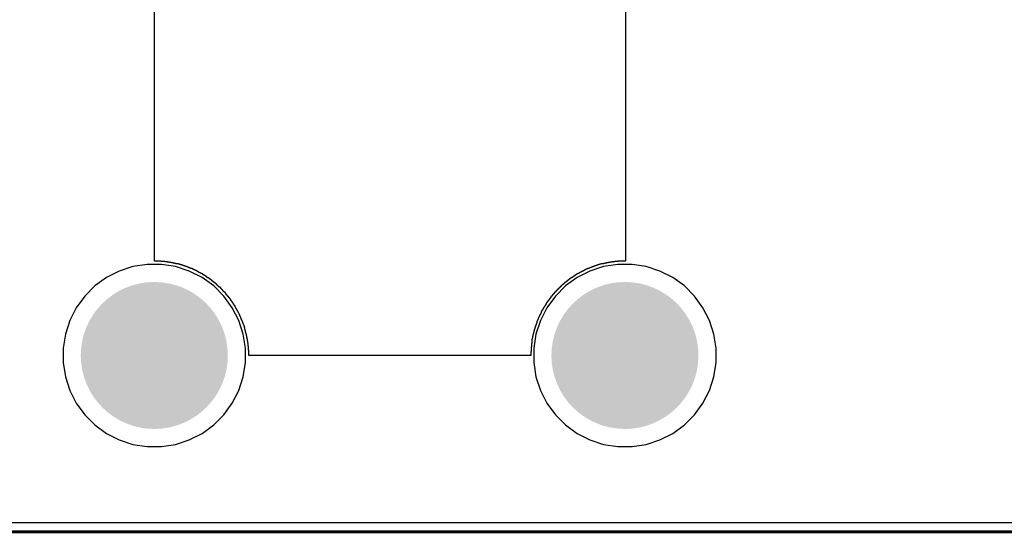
# Model space of a CAD drawing. Header units: inches. Extents: x 0 to 140, y 0 to 140.
# Tile 2 of 42: x 33 to 67, y 0 to 17. Entities that reach past the tile are written whole.
import ezdxf

# ---------------------------------------------------------------- set-up
doc = ezdxf.new("R2010")
doc.units = ezdxf.units.IN
for name, color, linetype in [('Board', 56, 'Continuous'), ('BOTTOM', 5, 'Continuous'), ('Bottom Solder', 6, 'Continuous'), ('Pad Holes', 156, 'Continuous'), ('TOP', 1, 'Continuous'), ('Top Solder', 216, 'Continuous')]:
    doc.layers.add(name, color=color, linetype=linetype)

msp = doc.modelspace()

# ---------------------------------------------------------------- hatches: boundary and pattern name
at = {"layer": 'BOTTOM'}
h = msp.add_hatch(color=5, dxfattribs=at)
edge = h.paths.add_edge_path()
edge.add_arc((38, 6), 1.5, 0, 360)
h = msp.add_hatch(color=5, dxfattribs=at)
edge = h.paths.add_edge_path()
edge.add_arc((54, 6), 1.5, 0, 360)
at = {"layer": 'Bottom Solder'}
h = msp.add_hatch(color=6, dxfattribs=at)
edge = h.paths.add_edge_path()
edge.add_arc((38, 6), 2.5, 0, 360)
h = msp.add_hatch(color=6, dxfattribs=at)
edge = h.paths.add_edge_path()
edge.add_arc((54, 6), 2.5, 0, 360)
at = {"layer": 'Pad Holes'}
h = msp.add_hatch(color=7, dxfattribs=at)
edge = h.paths.add_edge_path()
edge.add_arc((38, 6), 1.75, 0, 360)
h = msp.add_hatch(color=7, dxfattribs=at)
edge = h.paths.add_edge_path()
edge.add_arc((54, 6), 1.75, 0, 360)
at = {"layer": 'TOP'}
h = msp.add_hatch(color=1, dxfattribs=at)
edge = h.paths.add_edge_path()
edge.add_arc((38, 6), 1.5, 0, 360)
h = msp.add_hatch(color=1, dxfattribs=at)
edge = h.paths.add_edge_path()
edge.add_arc((54, 6), 1.5, 0, 360)
at = {"layer": 'Top Solder'}
h = msp.add_hatch(color=216, dxfattribs=at)
edge = h.paths.add_edge_path()
edge.add_arc((38, 6), 2.5, 0, 360)
h = msp.add_hatch(color=216, dxfattribs=at)
edge = h.paths.add_edge_path()
edge.add_arc((54, 6), 2.5, 0, 360)

# ---------------------------------------------------------------- linework, layer by layer
at = {"layer": 'Board', "const_width": 0.1}
msp.add_lwpolyline([(6, 0), (134, 0)], dxfattribs=at)
at = {"layer": 'BOTTOM'}
for p, q in [((37.756, 9.1), (37.274, 9.023)), ((38.244, 9.1), (37.756, 9.1)), ((38.726, 9.023), (38.244, 9.1)), ((53.756, 9.1), (53.274, 9.023)), ((54.244, 9.1), (53.756, 9.1)), ((54.726, 9.023), (54.244, 9.1)), ((36.81, 8.873), (36.375, 8.651)), ((37.274, 9.023), (36.81, 8.873)), ((39.19, 8.873), (38.726, 9.023)), ((39.625, 8.651), (39.19, 8.873)), ((52.81, 8.873), (52.375, 8.651)), ((53.274, 9.023), (52.81, 8.873)), ((55.19, 8.873), (54.726, 9.023)), ((55.625, 8.651), (55.19, 8.873)), ((36.375, 8.651), (35.98, 8.364)), ((40.02, 8.364), (39.625, 8.651)), ((52.375, 8.651), (51.981, 8.364)), ((56.02, 8.364), (55.625, 8.651)), ((35.98, 8.364), (35.635, 8.019)), ((40.365, 8.019), (40.02, 8.364)), ((51.981, 8.364), (51.635, 8.019)), ((56.365, 8.019), (56.02, 8.364)), ((35.635, 8.019), (35.349, 7.624)), ((40.651, 7.624), (40.365, 8.019)), ((51.635, 8.019), (51.349, 7.624)), ((56.651, 7.624), (56.365, 8.019)), ((35.349, 7.624), (35.127, 7.19)), ((40.873, 7.19), (40.651, 7.624)), ((51.349, 7.624), (51.127, 7.19)), ((56.873, 7.19), (56.651, 7.624)), ((35.127, 7.19), (34.976, 6.726)), ((41.024, 6.726), (40.873, 7.19)), ((51.127, 7.19), (50.976, 6.726)), ((57.024, 6.726), (56.873, 7.19)), ((34.976, 6.726), (34.9, 6.244)), ((41.1, 6.244), (41.024, 6.726)), ((50.976, 6.726), (50.9, 6.244)), ((57.1, 6.244), (57.024, 6.726)), ((34.9, 6.244), (34.9, 5.756)), ((41.1, 5.756), (41.1, 6.244)), ((50.9, 6.244), (50.9, 5.756)), ((57.1, 5.756), (57.1, 6.244)), ((34.9, 5.756), (34.976, 5.274)), ((41.024, 5.274), (41.1, 5.756)), ((50.9, 5.756), (50.976, 5.274)), ((57.024, 5.274), (57.1, 5.756)), ((34.976, 5.274), (35.127, 4.81)), ((40.873, 4.81), (41.024, 5.274)), ((50.976, 5.274), (51.127, 4.81)), ((56.873, 4.81), (57.024, 5.274)), ((35.127, 4.81), (35.349, 4.375)), ((40.651, 4.375), (40.873, 4.81)), ((51.127, 4.81), (51.349, 4.375)), ((56.651, 4.375), (56.873, 4.81)), ((35.349, 4.375), (35.635, 3.98)), ((40.365, 3.98), (40.651, 4.375)), ((51.349, 4.375), (51.635, 3.98)), ((56.365, 3.98), (56.651, 4.375)), ((35.635, 3.98), (35.98, 3.635)), ((40.02, 3.635), (40.365, 3.98)), ((51.635, 3.98), (51.981, 3.635)), ((56.02, 3.635), (56.365, 3.98)), ((35.98, 3.635), (36.375, 3.348)), ((36.375, 3.348), (36.81, 3.127)), ((39.19, 3.127), (39.625, 3.348)), ((39.625, 3.348), (40.02, 3.635)), ((51.981, 3.635), (52.375, 3.348)), ((52.375, 3.348), (52.81, 3.127)), ((55.19, 3.127), (55.625, 3.348)), ((55.625, 3.348), (56.02, 3.635)), ((36.81, 3.127), (37.274, 2.976)), ((38.726, 2.976), (39.19, 3.127)), ((52.81, 3.127), (53.274, 2.976)), ((54.726, 2.976), (55.19, 3.127)), ((37.274, 2.976), (37.756, 2.9)), ((37.756, 2.9), (38.244, 2.9)), ((38.244, 2.9), (38.726, 2.976)), ((53.274, 2.976), (53.756, 2.9)), ((53.756, 2.9), (54.244, 2.9)), ((54.244, 2.9), (54.726, 2.976)), ((134.28, 0.306), (5.72, 0.306))]:
    msp.add_line(p, q, dxfattribs=at)
at = {"layer": 'Bottom Solder'}
for p, q in [((38.003, 9.207), (38.003, 18.806)), ((54.015, 18.806), (54.015, 9.207)), ((38.236, 9.207), (38.003, 9.207)), ((38.236, 9.196), (38.236, 9.207)), ((38.363, 9.196), (38.236, 9.196)), ((38.363, 9.186), (38.363, 9.196)), ((38.447, 9.186), (38.363, 9.186)), ((38.447, 9.175), (38.447, 9.186)), ((38.521, 9.175), (38.447, 9.175)), ((38.521, 9.165), (38.521, 9.175)), ((38.574, 9.165), (38.521, 9.165)), ((38.574, 9.154), (38.574, 9.165)), ((38.638, 9.154), (38.574, 9.154)), ((38.638, 9.144), (38.638, 9.154)), ((38.691, 9.144), (38.638, 9.144)), ((38.691, 9.133), (38.691, 9.144)), ((38.733, 9.133), (38.691, 9.133)), ((38.733, 9.122), (38.733, 9.133)), ((38.775, 9.122), (38.733, 9.122)), ((38.775, 9.112), (38.775, 9.122)), ((38.818, 9.112), (38.775, 9.112)), ((38.818, 9.101), (38.818, 9.112)), ((38.86, 9.101), (38.818, 9.101)), ((38.86, 9.091), (38.86, 9.101)), ((38.892, 9.091), (38.86, 9.091)), ((38.892, 9.08), (38.892, 9.091)), ((38.934, 9.08), (38.892, 9.08)), ((38.934, 9.069), (38.934, 9.08)), ((38.966, 9.069), (38.934, 9.069)), ((38.966, 9.059), (38.966, 9.069)), ((38.998, 9.059), (38.966, 9.059)), ((38.998, 9.048), (38.998, 9.059)), ((39.029, 9.048), (38.998, 9.048)), ((39.029, 9.038), (39.029, 9.048)), ((53.009, 9.048), (52.978, 9.048)), ((52.978, 9.048), (52.978, 9.038)), ((53.041, 9.059), (53.009, 9.059)), ((53.009, 9.059), (53.009, 9.048)), ((53.073, 9.069), (53.041, 9.069)), ((53.041, 9.069), (53.041, 9.059)), ((53.115, 9.08), (53.073, 9.08)), ((53.073, 9.08), (53.073, 9.069)), ((53.147, 9.091), (53.115, 9.091)), ((53.115, 9.091), (53.115, 9.08)), ((53.189, 9.101), (53.147, 9.101)), ((53.147, 9.101), (53.147, 9.091)), ((53.232, 9.112), (53.189, 9.112)), ((53.189, 9.112), (53.189, 9.101)), ((53.274, 9.122), (53.232, 9.122)), ((53.232, 9.122), (53.232, 9.112)), ((53.327, 9.133), (53.274, 9.133)), ((53.274, 9.133), (53.274, 9.122)), ((53.369, 9.144), (53.327, 9.144)), ((53.327, 9.144), (53.327, 9.133)), ((53.433, 9.154), (53.369, 9.154)), ((53.369, 9.154), (53.369, 9.144)), ((53.496, 9.165), (53.433, 9.165)), ((53.433, 9.165), (53.433, 9.154)), ((53.56, 9.175), (53.496, 9.175)), ((53.496, 9.175), (53.496, 9.165)), ((53.655, 9.186), (53.56, 9.186)), ((53.56, 9.186), (53.56, 9.175)), ((53.771, 9.196), (53.655, 9.196)), ((53.655, 9.196), (53.655, 9.186)), ((54.015, 9.207), (53.771, 9.207)), ((53.771, 9.207), (53.771, 9.196)), ((39.061, 9.038), (39.029, 9.038)), ((39.061, 9.027), (39.061, 9.038)), ((39.093, 9.027), (39.061, 9.027)), ((39.093, 9.017), (39.093, 9.027)), ((39.125, 9.017), (39.093, 9.017)), ((39.125, 9.006), (39.125, 9.017)), ((39.146, 9.006), (39.125, 9.006)), ((39.146, 8.995), (39.146, 9.006)), ((39.178, 8.995), (39.146, 8.995)), ((39.178, 8.985), (39.178, 8.995)), ((39.209, 8.985), (39.178, 8.985)), ((39.209, 8.974), (39.209, 8.985)), ((39.23, 8.974), (39.209, 8.974)), ((39.23, 8.964), (39.23, 8.974)), ((39.252, 8.964), (39.23, 8.964)), ((39.252, 8.953), (39.252, 8.964)), ((39.283, 8.953), (39.252, 8.953)), ((39.283, 8.942), (39.283, 8.953)), ((39.305, 8.942), (39.283, 8.942)), ((39.305, 8.932), (39.305, 8.942)), ((39.326, 8.932), (39.305, 8.932)), ((39.326, 8.921), (39.326, 8.932)), ((39.347, 8.921), (39.326, 8.921)), ((39.347, 8.911), (39.347, 8.921)), ((39.379, 8.911), (39.347, 8.911)), ((39.379, 8.9), (39.379, 8.911)), ((39.4, 8.9), (39.379, 8.9)), ((39.4, 8.89), (39.4, 8.9)), ((39.421, 8.89), (39.4, 8.89)), ((39.421, 8.879), (39.421, 8.89)), ((39.442, 8.879), (39.421, 8.879)), ((39.442, 8.868), (39.442, 8.879)), ((39.463, 8.868), (39.442, 8.868)), ((39.463, 8.858), (39.463, 8.868)), ((39.484, 8.858), (39.463, 8.858)), ((39.484, 8.847), (39.484, 8.858)), ((39.506, 8.847), (39.484, 8.847)), ((39.506, 8.837), (39.506, 8.847)), ((39.516, 8.837), (39.506, 8.837)), ((39.516, 8.826), (39.516, 8.837)), ((39.537, 8.826), (39.516, 8.826)), ((39.537, 8.815), (39.537, 8.826)), ((39.559, 8.815), (39.537, 8.815)), ((39.559, 8.805), (39.559, 8.815)), ((39.58, 8.805), (39.559, 8.805)), ((39.58, 8.794), (39.58, 8.805)), ((39.601, 8.794), (39.58, 8.794)), ((39.601, 8.784), (39.601, 8.794)), ((39.611, 8.784), (39.601, 8.784)), ((39.611, 8.773), (39.611, 8.784)), ((39.633, 8.773), (39.611, 8.773)), ((39.633, 8.763), (39.633, 8.773)), ((39.654, 8.763), (39.633, 8.763)), ((39.654, 8.752), (39.654, 8.763)), ((39.664, 8.752), (39.654, 8.752)), ((39.664, 8.741), (39.664, 8.752)), ((39.686, 8.741), (39.664, 8.741)), ((39.686, 8.731), (39.686, 8.741)), ((39.707, 8.731), (39.686, 8.731)), ((39.707, 8.72), (39.707, 8.731)), ((39.717, 8.72), (39.707, 8.72)), ((39.717, 8.71), (39.717, 8.72)), ((39.738, 8.71), (39.717, 8.71)), ((39.738, 8.699), (39.738, 8.71)), ((52.29, 8.71), (52.269, 8.71)), ((52.269, 8.71), (52.269, 8.699)), ((52.311, 8.72), (52.29, 8.72)), ((52.29, 8.72), (52.29, 8.71)), ((52.321, 8.731), (52.311, 8.731)), ((52.311, 8.731), (52.311, 8.72)), ((52.343, 8.741), (52.321, 8.741)), ((52.321, 8.741), (52.321, 8.731)), ((52.353, 8.752), (52.343, 8.752)), ((52.343, 8.752), (52.343, 8.741)), ((52.374, 8.763), (52.353, 8.763)), ((52.353, 8.763), (52.353, 8.752)), ((52.396, 8.773), (52.374, 8.773)), ((52.374, 8.773), (52.374, 8.763)), ((52.417, 8.784), (52.396, 8.784)), ((52.396, 8.784), (52.396, 8.773)), ((52.427, 8.794), (52.417, 8.794)), ((52.417, 8.794), (52.417, 8.784)), ((52.448, 8.805), (52.427, 8.805)), ((52.427, 8.805), (52.427, 8.794)), ((52.47, 8.815), (52.448, 8.815)), ((52.448, 8.815), (52.448, 8.805)), ((52.491, 8.826), (52.47, 8.826)), ((52.47, 8.826), (52.47, 8.815)), ((52.512, 8.837), (52.491, 8.837)), ((52.491, 8.837), (52.491, 8.826)), ((52.533, 8.847), (52.512, 8.847)), ((52.512, 8.847), (52.512, 8.837)), ((52.554, 8.858), (52.533, 8.858)), ((52.533, 8.858), (52.533, 8.847)), ((52.565, 8.868), (52.554, 8.868)), ((52.554, 8.868), (52.554, 8.858)), ((52.597, 8.879), (52.565, 8.879)), ((52.565, 8.879), (52.565, 8.868)), ((52.618, 8.89), (52.597, 8.89)), ((52.597, 8.89), (52.597, 8.879)), ((52.639, 8.9), (52.618, 8.9)), ((52.618, 8.9), (52.618, 8.89)), ((52.66, 8.911), (52.639, 8.911)), ((52.639, 8.911), (52.639, 8.9)), ((52.681, 8.921), (52.66, 8.921)), ((52.66, 8.921), (52.66, 8.911)), ((52.702, 8.932), (52.681, 8.932)), ((52.681, 8.932), (52.681, 8.921)), ((52.734, 8.942), (52.702, 8.942)), ((52.702, 8.942), (52.702, 8.932)), ((52.755, 8.953), (52.734, 8.953)), ((52.734, 8.953), (52.734, 8.942)), ((52.776, 8.964), (52.755, 8.964)), ((52.755, 8.964), (52.755, 8.953)), ((52.808, 8.974), (52.776, 8.974)), ((52.776, 8.974), (52.776, 8.964)), ((52.829, 8.985), (52.808, 8.985)), ((52.808, 8.985), (52.808, 8.974)), ((52.861, 8.995), (52.829, 8.995)), ((52.829, 8.995), (52.829, 8.985)), ((52.882, 9.006), (52.861, 9.006)), ((52.861, 9.006), (52.861, 8.995)), ((52.914, 9.017), (52.882, 9.017)), ((52.882, 9.017), (52.882, 9.006)), ((52.946, 9.027), (52.914, 9.027)), ((52.914, 9.027), (52.914, 9.017)), ((52.978, 9.038), (52.946, 9.038)), ((52.946, 9.038), (52.946, 9.027)), ((39.749, 8.699), (39.738, 8.699)), ((39.749, 8.688), (39.749, 8.699)), ((39.77, 8.688), (39.749, 8.688)), ((39.77, 8.678), (39.77, 8.688)), ((39.781, 8.678), (39.77, 8.678)), ((39.781, 8.667), (39.781, 8.678)), ((39.802, 8.667), (39.781, 8.667)), ((39.802, 8.657), (39.802, 8.667)), ((39.813, 8.657), (39.802, 8.657)), ((39.813, 8.646), (39.813, 8.657)), ((39.834, 8.646), (39.813, 8.646)), ((39.834, 8.636), (39.834, 8.646)), ((39.844, 8.636), (39.834, 8.636)), ((39.844, 8.625), (39.844, 8.636)), ((39.865, 8.625), (39.844, 8.625)), ((39.865, 8.614), (39.865, 8.625)), ((39.876, 8.614), (39.865, 8.614)), ((39.876, 8.604), (39.876, 8.614)), ((39.887, 8.604), (39.876, 8.604)), ((39.887, 8.593), (39.887, 8.604)), ((39.908, 8.593), (39.887, 8.593)), ((39.908, 8.583), (39.908, 8.593)), ((39.918, 8.583), (39.908, 8.583)), ((39.918, 8.572), (39.918, 8.583)), ((39.929, 8.572), (39.918, 8.572)), ((39.929, 8.561), (39.929, 8.572)), ((39.95, 8.561), (39.929, 8.561)), ((39.95, 8.551), (39.95, 8.561)), ((39.961, 8.551), (39.95, 8.551)), ((39.961, 8.54), (39.961, 8.551)), ((39.971, 8.54), (39.961, 8.54)), ((39.971, 8.53), (39.971, 8.54)), ((39.992, 8.53), (39.971, 8.53)), ((39.992, 8.519), (39.992, 8.53)), ((40.003, 8.519), (39.992, 8.519)), ((40.003, 8.509), (40.003, 8.519)), ((40.014, 8.509), (40.003, 8.509)), ((40.014, 8.498), (40.014, 8.509)), ((40.024, 8.498), (40.014, 8.498)), ((40.024, 8.487), (40.024, 8.498)), ((40.045, 8.487), (40.024, 8.487)), ((40.045, 8.477), (40.045, 8.487)), ((40.056, 8.477), (40.045, 8.477)), ((40.056, 8.466), (40.056, 8.477)), ((40.067, 8.466), (40.056, 8.466)), ((40.067, 8.456), (40.067, 8.466)), ((40.077, 8.456), (40.067, 8.456)), ((40.077, 8.445), (40.077, 8.456)), ((40.088, 8.445), (40.077, 8.445)), ((40.088, 8.435), (40.088, 8.445)), ((40.109, 8.435), (40.088, 8.435)), ((40.109, 8.424), (40.109, 8.435)), ((40.119, 8.424), (40.109, 8.424)), ((40.119, 8.413), (40.119, 8.424)), ((40.13, 8.413), (40.119, 8.413)), ((40.13, 8.403), (40.13, 8.413)), ((40.141, 8.403), (40.13, 8.403)), ((40.141, 8.392), (40.141, 8.403)), ((40.151, 8.392), (40.141, 8.392)), ((40.151, 8.382), (40.151, 8.392)), ((40.162, 8.382), (40.151, 8.382)), ((40.162, 8.371), (40.162, 8.382)), ((40.172, 8.371), (40.162, 8.371)), ((40.172, 8.36), (40.172, 8.371)), ((51.845, 8.371), (51.835, 8.371)), ((51.835, 8.371), (51.835, 8.36)), ((51.856, 8.382), (51.845, 8.382)), ((51.845, 8.382), (51.845, 8.371)), ((51.866, 8.392), (51.856, 8.392)), ((51.856, 8.392), (51.856, 8.382)), ((51.877, 8.403), (51.866, 8.403)), ((51.866, 8.403), (51.866, 8.392)), ((51.898, 8.413), (51.877, 8.413)), ((51.877, 8.413), (51.877, 8.403)), ((51.909, 8.424), (51.898, 8.424)), ((51.898, 8.424), (51.898, 8.413)), ((51.919, 8.435), (51.909, 8.435)), ((51.909, 8.435), (51.909, 8.424)), ((51.93, 8.445), (51.919, 8.445)), ((51.919, 8.445), (51.919, 8.435)), ((51.94, 8.456), (51.93, 8.456)), ((51.93, 8.456), (51.93, 8.445)), ((51.951, 8.466), (51.94, 8.466)), ((51.94, 8.466), (51.94, 8.456)), ((51.972, 8.477), (51.951, 8.477)), ((51.951, 8.477), (51.951, 8.466)), ((51.983, 8.487), (51.972, 8.487)), ((51.972, 8.487), (51.972, 8.477)), ((51.993, 8.498), (51.983, 8.498)), ((51.983, 8.498), (51.983, 8.487)), ((52.004, 8.509), (51.993, 8.509)), ((51.993, 8.509), (51.993, 8.498)), ((52.025, 8.519), (52.004, 8.519)), ((52.004, 8.519), (52.004, 8.509)), ((52.036, 8.53), (52.025, 8.53)), ((52.025, 8.53), (52.025, 8.519)), ((52.046, 8.54), (52.036, 8.54)), ((52.036, 8.54), (52.036, 8.53)), ((52.057, 8.551), (52.046, 8.551)), ((52.046, 8.551), (52.046, 8.54)), ((52.078, 8.561), (52.057, 8.561)), ((52.057, 8.561), (52.057, 8.551)), ((52.089, 8.572), (52.078, 8.572)), ((52.078, 8.572), (52.078, 8.561)), ((52.099, 8.583), (52.089, 8.583)), ((52.089, 8.583), (52.089, 8.572)), ((52.12, 8.593), (52.099, 8.593)), ((52.099, 8.593), (52.099, 8.583)), ((52.131, 8.604), (52.12, 8.604)), ((52.12, 8.604), (52.12, 8.593)), ((52.152, 8.614), (52.131, 8.614)), ((52.131, 8.614), (52.131, 8.604)), ((52.163, 8.625), (52.152, 8.625)), ((52.152, 8.625), (52.152, 8.614)), ((52.173, 8.636), (52.163, 8.636)), ((52.163, 8.636), (52.163, 8.625)), ((52.194, 8.646), (52.173, 8.646)), ((52.173, 8.646), (52.173, 8.636)), ((52.205, 8.657), (52.194, 8.657)), ((52.194, 8.657), (52.194, 8.646)), ((52.226, 8.667), (52.205, 8.667)), ((52.205, 8.667), (52.205, 8.657)), ((52.237, 8.678), (52.226, 8.678)), ((52.226, 8.678), (52.226, 8.667)), ((52.258, 8.688), (52.237, 8.688)), ((52.237, 8.688), (52.237, 8.678)), ((52.269, 8.699), (52.258, 8.699)), ((52.258, 8.699), (52.258, 8.688)), ((40.183, 8.36), (40.172, 8.36)), ((40.183, 8.35), (40.183, 8.36)), ((40.194, 8.35), (40.183, 8.35)), ((40.194, 8.339), (40.194, 8.35)), ((40.204, 8.339), (40.194, 8.339)), ((40.204, 8.329), (40.204, 8.339)), ((40.225, 8.329), (40.204, 8.329)), ((40.225, 8.318), (40.225, 8.329)), ((40.236, 8.318), (40.225, 8.318)), ((40.236, 8.308), (40.236, 8.318)), ((40.246, 8.308), (40.236, 8.308)), ((40.246, 8.297), (40.246, 8.308)), ((40.257, 8.297), (40.246, 8.297)), ((40.257, 8.286), (40.257, 8.297)), ((40.268, 8.286), (40.257, 8.286)), ((40.268, 8.276), (40.268, 8.286)), ((40.278, 8.276), (40.268, 8.276)), ((40.278, 8.265), (40.278, 8.276)), ((40.289, 8.265), (40.278, 8.265)), ((40.289, 8.255), (40.289, 8.265)), ((40.299, 8.255), (40.289, 8.255)), ((40.299, 8.244), (40.299, 8.255)), ((40.31, 8.244), (40.299, 8.244)), ((40.31, 8.233), (40.31, 8.244)), ((40.321, 8.233), (40.31, 8.233)), ((40.321, 8.223), (40.321, 8.233)), ((40.331, 8.223), (40.321, 8.223)), ((40.331, 8.202), (40.331, 8.223)), ((40.342, 8.202), (40.331, 8.202)), ((40.342, 8.191), (40.342, 8.202)), ((40.352, 8.191), (40.342, 8.191)), ((40.352, 8.181), (40.352, 8.191)), ((40.363, 8.181), (40.352, 8.181)), ((40.363, 8.17), (40.363, 8.181)), ((40.373, 8.17), (40.363, 8.17)), ((40.373, 8.159), (40.373, 8.17)), ((40.384, 8.159), (40.373, 8.159)), ((40.384, 8.149), (40.384, 8.159)), ((40.395, 8.149), (40.384, 8.149)), ((40.395, 8.138), (40.395, 8.149)), ((40.405, 8.138), (40.395, 8.138)), ((40.405, 8.128), (40.405, 8.138)), ((40.416, 8.128), (40.405, 8.128)), ((40.416, 8.117), (40.416, 8.128)), ((40.426, 8.117), (40.416, 8.117)), ((40.426, 8.106), (40.426, 8.117)), ((40.437, 8.106), (40.426, 8.106)), ((40.437, 8.085), (40.437, 8.106)), ((40.448, 8.085), (40.437, 8.085)), ((40.448, 8.075), (40.448, 8.085)), ((40.458, 8.075), (40.448, 8.075)), ((40.458, 8.064), (40.458, 8.075)), ((40.469, 8.064), (40.458, 8.064)), ((40.469, 8.054), (40.469, 8.064)), ((40.479, 8.054), (40.469, 8.054)), ((40.479, 8.043), (40.479, 8.054)), ((40.49, 8.043), (40.479, 8.043)), ((40.49, 8.022), (40.49, 8.043)), ((51.538, 8.054), (51.528, 8.054)), ((51.528, 8.054), (51.528, 8.032)), ((51.549, 8.064), (51.538, 8.064)), ((51.538, 8.064), (51.538, 8.054)), ((51.559, 8.075), (51.549, 8.075)), ((51.549, 8.075), (51.549, 8.064)), ((51.57, 8.085), (51.559, 8.085)), ((51.559, 8.085), (51.559, 8.075)), ((51.581, 8.096), (51.57, 8.096)), ((51.57, 8.096), (51.57, 8.085)), ((51.591, 8.106), (51.581, 8.106)), ((51.581, 8.106), (51.581, 8.096)), ((51.602, 8.128), (51.591, 8.128)), ((51.591, 8.128), (51.591, 8.106)), ((51.612, 8.138), (51.602, 8.138)), ((51.602, 8.138), (51.602, 8.128)), ((51.623, 8.149), (51.612, 8.149)), ((51.612, 8.149), (51.612, 8.138)), ((51.634, 8.159), (51.623, 8.159)), ((51.623, 8.159), (51.623, 8.149)), ((51.644, 8.17), (51.634, 8.17)), ((51.634, 8.17), (51.634, 8.159)), ((51.655, 8.181), (51.644, 8.181)), ((51.644, 8.181), (51.644, 8.17)), ((51.665, 8.191), (51.655, 8.191)), ((51.655, 8.191), (51.655, 8.181)), ((51.676, 8.202), (51.665, 8.202)), ((51.665, 8.202), (51.665, 8.191)), ((51.686, 8.212), (51.676, 8.212)), ((51.676, 8.212), (51.676, 8.202)), ((51.697, 8.223), (51.686, 8.223)), ((51.686, 8.223), (51.686, 8.212)), ((51.708, 8.233), (51.697, 8.233)), ((51.697, 8.233), (51.697, 8.223)), ((51.718, 8.244), (51.708, 8.244)), ((51.708, 8.244), (51.708, 8.233)), ((51.729, 8.255), (51.718, 8.255)), ((51.718, 8.255), (51.718, 8.244)), ((51.739, 8.265), (51.729, 8.265)), ((51.729, 8.265), (51.729, 8.255)), ((51.75, 8.276), (51.739, 8.276)), ((51.739, 8.276), (51.739, 8.265)), ((51.761, 8.286), (51.75, 8.286)), ((51.75, 8.286), (51.75, 8.276)), ((51.771, 8.297), (51.761, 8.297)), ((51.761, 8.297), (51.761, 8.286)), ((51.782, 8.308), (51.771, 8.308)), ((51.771, 8.308), (51.771, 8.297)), ((51.792, 8.318), (51.782, 8.318)), ((51.782, 8.318), (51.782, 8.308)), ((51.803, 8.329), (51.792, 8.329)), ((51.792, 8.329), (51.792, 8.318)), ((51.813, 8.339), (51.803, 8.339)), ((51.803, 8.339), (51.803, 8.329)), ((51.824, 8.35), (51.813, 8.35)), ((51.813, 8.35), (51.813, 8.339)), ((51.835, 8.36), (51.824, 8.36)), ((51.824, 8.36), (51.824, 8.35)), ((40.5, 8.022), (40.49, 8.022)), ((40.5, 8.011), (40.5, 8.022)), ((40.511, 8.011), (40.5, 8.011)), ((40.511, 8.001), (40.511, 8.011)), ((40.522, 8.001), (40.511, 8.001)), ((40.522, 7.99), (40.522, 8.001)), ((40.532, 7.99), (40.522, 7.99)), ((40.532, 7.969), (40.532, 7.99)), ((40.543, 7.969), (40.532, 7.969)), ((40.543, 7.958), (40.543, 7.969)), ((40.553, 7.958), (40.543, 7.958)), ((40.553, 7.948), (40.553, 7.958)), ((40.564, 7.948), (40.553, 7.948)), ((40.564, 7.927), (40.564, 7.948)), ((40.575, 7.927), (40.564, 7.927)), ((40.575, 7.916), (40.575, 7.927)), ((40.585, 7.916), (40.575, 7.916)), ((40.585, 7.905), (40.585, 7.916)), ((40.596, 7.905), (40.585, 7.905)), ((40.596, 7.884), (40.596, 7.905)), ((40.606, 7.884), (40.596, 7.884)), ((40.606, 7.874), (40.606, 7.884)), ((40.617, 7.874), (40.606, 7.874)), ((40.617, 7.863), (40.617, 7.874)), ((40.627, 7.863), (40.617, 7.863)), ((40.627, 7.842), (40.627, 7.863)), ((40.638, 7.842), (40.627, 7.842)), ((40.638, 7.831), (40.638, 7.842)), ((40.649, 7.831), (40.638, 7.831)), ((40.649, 7.81), (40.649, 7.831)), ((40.659, 7.81), (40.649, 7.81)), ((40.659, 7.8), (40.659, 7.81)), ((40.67, 7.8), (40.659, 7.8)), ((40.67, 7.778), (40.67, 7.8)), ((40.68, 7.778), (40.67, 7.778)), ((40.68, 7.768), (40.68, 7.778)), ((40.691, 7.768), (40.68, 7.768)), ((40.691, 7.747), (40.691, 7.768)), ((40.701, 7.747), (40.691, 7.747)), ((40.701, 7.736), (40.701, 7.747)), ((40.712, 7.736), (40.701, 7.736)), ((40.712, 7.715), (40.712, 7.736)), ((40.723, 7.715), (40.712, 7.715)), ((40.723, 7.694), (40.723, 7.715)), ((51.295, 7.715), (51.284, 7.715)), ((51.284, 7.715), (51.284, 7.694)), ((51.305, 7.725), (51.295, 7.725)), ((51.295, 7.725), (51.295, 7.715)), ((51.316, 7.747), (51.305, 7.747)), ((51.305, 7.747), (51.305, 7.725)), ((51.327, 7.757), (51.316, 7.757)), ((51.316, 7.757), (51.316, 7.747)), ((51.337, 7.778), (51.327, 7.778)), ((51.327, 7.778), (51.327, 7.757)), ((51.348, 7.789), (51.337, 7.789)), ((51.337, 7.789), (51.337, 7.778)), ((51.358, 7.81), (51.348, 7.81)), ((51.348, 7.81), (51.348, 7.789)), ((51.369, 7.821), (51.358, 7.821)), ((51.358, 7.821), (51.358, 7.81)), ((51.38, 7.842), (51.369, 7.842)), ((51.369, 7.842), (51.369, 7.821)), ((51.39, 7.852), (51.38, 7.852)), ((51.38, 7.852), (51.38, 7.842)), ((51.401, 7.874), (51.39, 7.874)), ((51.39, 7.874), (51.39, 7.852)), ((51.411, 7.884), (51.401, 7.884)), ((51.401, 7.884), (51.401, 7.874)), ((51.422, 7.895), (51.411, 7.895)), ((51.411, 7.895), (51.411, 7.884)), ((51.432, 7.916), (51.422, 7.916)), ((51.422, 7.916), (51.422, 7.895)), ((51.443, 7.927), (51.432, 7.927)), ((51.432, 7.927), (51.432, 7.916)), ((51.454, 7.937), (51.443, 7.937)), ((51.443, 7.937), (51.443, 7.927)), ((51.464, 7.958), (51.454, 7.958)), ((51.454, 7.958), (51.454, 7.937)), ((51.475, 7.969), (51.464, 7.969)), ((51.464, 7.969), (51.464, 7.958)), ((51.485, 7.979), (51.475, 7.979)), ((51.475, 7.979), (51.475, 7.969)), ((51.496, 8.001), (51.485, 8.001)), ((51.485, 8.001), (51.485, 7.979)), ((51.507, 8.011), (51.496, 8.011)), ((51.496, 8.011), (51.496, 8.001)), ((51.517, 8.022), (51.507, 8.022)), ((51.507, 8.022), (51.507, 8.011)), ((51.528, 8.032), (51.517, 8.032)), ((51.517, 8.032), (51.517, 8.022)), ((40.733, 7.694), (40.723, 7.694)), ((40.733, 7.683), (40.733, 7.694)), ((40.744, 7.683), (40.733, 7.683)), ((40.744, 7.662), (40.744, 7.683)), ((40.754, 7.662), (40.744, 7.662)), ((40.754, 7.651), (40.754, 7.662)), ((40.765, 7.651), (40.754, 7.651)), ((40.765, 7.63), (40.765, 7.651)), ((40.776, 7.63), (40.765, 7.63)), ((40.776, 7.609), (40.776, 7.63)), ((40.786, 7.609), (40.776, 7.609)), ((40.786, 7.588), (40.786, 7.609)), ((40.797, 7.588), (40.786, 7.588)), ((40.797, 7.577), (40.797, 7.588)), ((40.807, 7.577), (40.797, 7.577)), ((40.807, 7.556), (40.807, 7.577)), ((40.818, 7.556), (40.807, 7.556)), ((40.818, 7.535), (40.818, 7.556)), ((40.828, 7.535), (40.818, 7.535)), ((40.828, 7.514), (40.828, 7.535)), ((40.839, 7.514), (40.828, 7.514)), ((40.839, 7.493), (40.839, 7.514)), ((40.85, 7.493), (40.839, 7.493)), ((40.85, 7.471), (40.85, 7.493)), ((40.86, 7.471), (40.85, 7.471)), ((40.86, 7.45), (40.86, 7.471)), ((40.871, 7.45), (40.86, 7.45)), ((40.871, 7.429), (40.871, 7.45)), ((40.881, 7.429), (40.871, 7.429)), ((40.881, 7.408), (40.881, 7.429)), ((40.892, 7.408), (40.881, 7.408)), ((40.892, 7.387), (40.892, 7.408)), ((40.903, 7.387), (40.892, 7.387)), ((40.903, 7.366), (40.903, 7.387)), ((40.913, 7.366), (40.903, 7.366)), ((40.913, 7.344), (40.913, 7.366)), ((51.104, 7.366), (51.094, 7.366)), ((51.094, 7.366), (51.094, 7.344)), ((51.115, 7.387), (51.104, 7.387)), ((51.104, 7.387), (51.104, 7.366)), ((51.126, 7.408), (51.115, 7.408)), ((51.115, 7.408), (51.115, 7.387)), ((51.136, 7.429), (51.126, 7.429)), ((51.126, 7.429), (51.126, 7.408)), ((51.147, 7.45), (51.136, 7.45)), ((51.136, 7.45), (51.136, 7.429)), ((51.157, 7.471), (51.147, 7.471)), ((51.147, 7.471), (51.147, 7.45)), ((51.168, 7.493), (51.157, 7.493)), ((51.157, 7.493), (51.157, 7.471)), ((51.178, 7.514), (51.168, 7.514)), ((51.168, 7.514), (51.168, 7.493)), ((51.189, 7.535), (51.178, 7.535)), ((51.178, 7.535), (51.178, 7.514)), ((51.2, 7.546), (51.189, 7.546)), ((51.189, 7.546), (51.189, 7.535)), ((51.21, 7.567), (51.2, 7.567)), ((51.2, 7.567), (51.2, 7.546)), ((51.221, 7.588), (51.21, 7.588)), ((51.21, 7.588), (51.21, 7.567)), ((51.231, 7.609), (51.221, 7.609)), ((51.221, 7.609), (51.221, 7.588)), ((51.242, 7.62), (51.231, 7.62)), ((51.231, 7.62), (51.231, 7.609)), ((51.253, 7.641), (51.242, 7.641)), ((51.242, 7.641), (51.242, 7.62)), ((51.263, 7.662), (51.253, 7.662)), ((51.253, 7.662), (51.253, 7.641)), ((51.274, 7.673), (51.263, 7.673)), ((51.263, 7.673), (51.263, 7.662)), ((51.284, 7.694), (51.274, 7.694)), ((51.274, 7.694), (51.274, 7.673)), ((40.924, 7.344), (40.913, 7.344)), ((40.924, 7.323), (40.924, 7.344)), ((40.934, 7.323), (40.924, 7.323)), ((40.934, 7.302), (40.934, 7.323)), ((40.945, 7.302), (40.934, 7.302)), ((40.945, 7.27), (40.945, 7.302)), ((40.955, 7.27), (40.945, 7.27)), ((40.955, 7.249), (40.955, 7.27)), ((40.966, 7.249), (40.955, 7.249)), ((40.966, 7.217), (40.966, 7.249)), ((40.977, 7.217), (40.966, 7.217)), ((40.977, 7.196), (40.977, 7.217)), ((40.987, 7.196), (40.977, 7.196)), ((40.987, 7.165), (40.987, 7.196)), ((40.998, 7.165), (40.987, 7.165)), ((40.998, 7.143), (40.998, 7.165)), ((41.008, 7.143), (40.998, 7.143)), ((41.008, 7.112), (41.008, 7.143)), ((41.019, 7.112), (41.008, 7.112)), ((41.019, 7.08), (41.019, 7.112)), ((41.03, 7.08), (41.019, 7.08)), ((41.03, 7.059), (41.03, 7.08)), ((41.04, 7.059), (41.03, 7.059)), ((41.04, 7.027), (41.04, 7.059)), ((50.977, 7.048), (50.967, 7.048)), ((50.967, 7.048), (50.967, 7.016)), ((50.988, 7.08), (50.977, 7.08)), ((50.977, 7.08), (50.977, 7.048)), ((50.999, 7.112), (50.988, 7.112)), ((50.988, 7.112), (50.988, 7.08)), ((51.009, 7.133), (50.999, 7.133)), ((50.999, 7.133), (50.999, 7.112)), ((51.02, 7.165), (51.009, 7.165)), ((51.009, 7.165), (51.009, 7.133)), ((51.03, 7.186), (51.02, 7.186)), ((51.02, 7.186), (51.02, 7.165)), ((51.041, 7.217), (51.03, 7.217)), ((51.03, 7.217), (51.03, 7.186)), ((51.051, 7.239), (51.041, 7.239)), ((51.041, 7.239), (51.041, 7.217)), ((51.062, 7.27), (51.051, 7.27)), ((51.051, 7.27), (51.051, 7.239)), ((51.073, 7.292), (51.062, 7.292)), ((51.062, 7.292), (51.062, 7.27)), ((51.083, 7.313), (51.073, 7.313)), ((51.073, 7.313), (51.073, 7.292)), ((51.094, 7.344), (51.083, 7.344)), ((51.083, 7.344), (51.083, 7.313)), ((41.051, 7.027), (41.04, 7.027)), ((41.051, 6.995), (41.051, 7.027)), ((41.061, 6.995), (41.051, 6.995)), ((41.061, 6.953), (41.061, 6.995)), ((41.072, 6.953), (41.061, 6.953)), ((41.072, 6.921), (41.072, 6.953)), ((41.082, 6.921), (41.072, 6.921)), ((41.082, 6.889), (41.082, 6.921)), ((41.093, 6.889), (41.082, 6.889)), ((41.093, 6.847), (41.093, 6.889)), ((41.104, 6.847), (41.093, 6.847)), ((41.104, 6.805), (41.104, 6.847)), ((41.114, 6.805), (41.104, 6.805)), ((41.114, 6.762), (41.114, 6.805)), ((41.125, 6.762), (41.114, 6.762)), ((41.125, 6.72), (41.125, 6.762)), ((41.135, 6.72), (41.125, 6.72)), ((41.135, 6.667), (41.135, 6.72)), ((50.882, 6.71), (50.872, 6.71)), ((50.872, 6.71), (50.872, 6.657)), ((50.893, 6.752), (50.882, 6.752)), ((50.882, 6.752), (50.882, 6.71)), ((50.903, 6.794), (50.893, 6.794)), ((50.893, 6.794), (50.893, 6.752)), ((50.914, 6.836), (50.903, 6.836)), ((50.903, 6.836), (50.903, 6.794)), ((50.924, 6.879), (50.914, 6.879)), ((50.914, 6.879), (50.914, 6.836)), ((50.935, 6.911), (50.924, 6.911)), ((50.924, 6.911), (50.924, 6.879)), ((50.946, 6.953), (50.935, 6.953)), ((50.935, 6.953), (50.935, 6.911)), ((50.956, 6.985), (50.946, 6.985)), ((50.946, 6.985), (50.946, 6.953)), ((50.967, 7.016), (50.956, 7.016)), ((50.956, 7.016), (50.956, 6.985)), ((41.146, 6.667), (41.135, 6.667)), ((41.146, 6.614), (41.146, 6.667)), ((41.157, 6.614), (41.146, 6.614)), ((41.157, 6.561), (41.157, 6.614)), ((41.167, 6.561), (41.157, 6.561)), ((41.167, 6.498), (41.167, 6.561)), ((41.178, 6.498), (41.167, 6.498)), ((41.178, 6.413), (41.178, 6.498)), ((41.188, 6.413), (41.178, 6.413)), ((41.188, 6.318), (41.188, 6.413)), ((50.829, 6.403), (50.819, 6.403)), ((50.819, 6.403), (50.819, 6.297)), ((50.84, 6.477), (50.829, 6.477)), ((50.829, 6.477), (50.829, 6.403)), ((50.85, 6.551), (50.84, 6.551)), ((50.84, 6.551), (50.84, 6.477)), ((50.861, 6.604), (50.85, 6.604)), ((50.85, 6.604), (50.85, 6.551)), ((50.872, 6.657), (50.861, 6.657)), ((50.861, 6.657), (50.861, 6.604)), ((41.199, 6.318), (41.188, 6.318)), ((41.199, 6.18), (41.199, 6.318)), ((41.209, 6.18), (41.199, 6.18)), ((41.209, 6), (41.209, 6.18)), ((50.808, 6.127), (50.797, 6.127)), ((50.797, 6.127), (50.797, 6)), ((50.819, 6.297), (50.808, 6.297)), ((50.808, 6.297), (50.808, 6.127)), ((50.797, 6), (41.209, 6))]:
    msp.add_line(p, q, dxfattribs=at)
at = {"layer": 'TOP'}
for p, q in [((37.756, 9.1), (37.274, 9.023)), ((38.244, 9.1), (37.756, 9.1)), ((38.726, 9.023), (38.244, 9.1)), ((53.756, 9.1), (53.274, 9.023)), ((54.244, 9.1), (53.756, 9.1)), ((54.726, 9.023), (54.244, 9.1)), ((36.81, 8.873), (36.375, 8.651)), ((37.274, 9.023), (36.81, 8.873)), ((39.19, 8.873), (38.726, 9.023)), ((39.625, 8.651), (39.19, 8.873)), ((52.81, 8.873), (52.375, 8.651)), ((53.274, 9.023), (52.81, 8.873)), ((55.19, 8.873), (54.726, 9.023)), ((55.625, 8.651), (55.19, 8.873)), ((36.375, 8.651), (35.98, 8.364)), ((40.02, 8.364), (39.625, 8.651)), ((52.375, 8.651), (51.981, 8.364)), ((56.02, 8.364), (55.625, 8.651)), ((35.98, 8.364), (35.635, 8.019)), ((40.365, 8.019), (40.02, 8.364)), ((51.981, 8.364), (51.635, 8.019)), ((56.365, 8.019), (56.02, 8.364)), ((35.635, 8.019), (35.349, 7.624)), ((40.651, 7.624), (40.365, 8.019)), ((51.635, 8.019), (51.349, 7.624)), ((56.651, 7.624), (56.365, 8.019)), ((35.349, 7.624), (35.127, 7.19)), ((40.873, 7.19), (40.651, 7.624)), ((51.349, 7.624), (51.127, 7.19)), ((56.873, 7.19), (56.651, 7.624)), ((35.127, 7.19), (34.976, 6.726)), ((41.024, 6.726), (40.873, 7.19)), ((51.127, 7.19), (50.976, 6.726)), ((57.024, 6.726), (56.873, 7.19)), ((34.976, 6.726), (34.9, 6.244)), ((41.1, 6.244), (41.024, 6.726)), ((50.976, 6.726), (50.9, 6.244)), ((57.1, 6.244), (57.024, 6.726)), ((34.9, 6.244), (34.9, 5.756)), ((41.1, 5.756), (41.1, 6.244)), ((50.9, 6.244), (50.9, 5.756)), ((57.1, 5.756), (57.1, 6.244)), ((34.9, 5.756), (34.976, 5.274)), ((41.024, 5.274), (41.1, 5.756)), ((50.9, 5.756), (50.976, 5.274)), ((57.024, 5.274), (57.1, 5.756)), ((34.976, 5.274), (35.127, 4.81)), ((40.873, 4.81), (41.024, 5.274)), ((50.976, 5.274), (51.127, 4.81)), ((56.873, 4.81), (57.024, 5.274)), ((35.127, 4.81), (35.349, 4.375)), ((40.651, 4.375), (40.873, 4.81)), ((51.127, 4.81), (51.349, 4.375)), ((56.651, 4.375), (56.873, 4.81)), ((35.349, 4.375), (35.635, 3.98)), ((40.365, 3.98), (40.651, 4.375)), ((51.349, 4.375), (51.635, 3.98)), ((56.365, 3.98), (56.651, 4.375)), ((35.635, 3.98), (35.98, 3.635)), ((40.02, 3.635), (40.365, 3.98)), ((51.635, 3.98), (51.981, 3.635)), ((56.02, 3.635), (56.365, 3.98)), ((35.98, 3.635), (36.375, 3.348)), ((36.375, 3.348), (36.81, 3.127)), ((39.19, 3.127), (39.625, 3.348)), ((39.625, 3.348), (40.02, 3.635)), ((51.981, 3.635), (52.375, 3.348)), ((52.375, 3.348), (52.81, 3.127)), ((55.19, 3.127), (55.625, 3.348)), ((55.625, 3.348), (56.02, 3.635)), ((36.81, 3.127), (37.274, 2.976)), ((38.726, 2.976), (39.19, 3.127)), ((52.81, 3.127), (53.274, 2.976)), ((54.726, 2.976), (55.19, 3.127)), ((37.274, 2.976), (37.756, 2.9)), ((37.756, 2.9), (38.244, 2.9)), ((38.244, 2.9), (38.726, 2.976)), ((53.274, 2.976), (53.756, 2.9)), ((53.756, 2.9), (54.244, 2.9)), ((54.244, 2.9), (54.726, 2.976)), ((134.28, 0.306), (5.72, 0.306))]:
    msp.add_line(p, q, dxfattribs=at)

doc.saveas('drawing.dxf')
